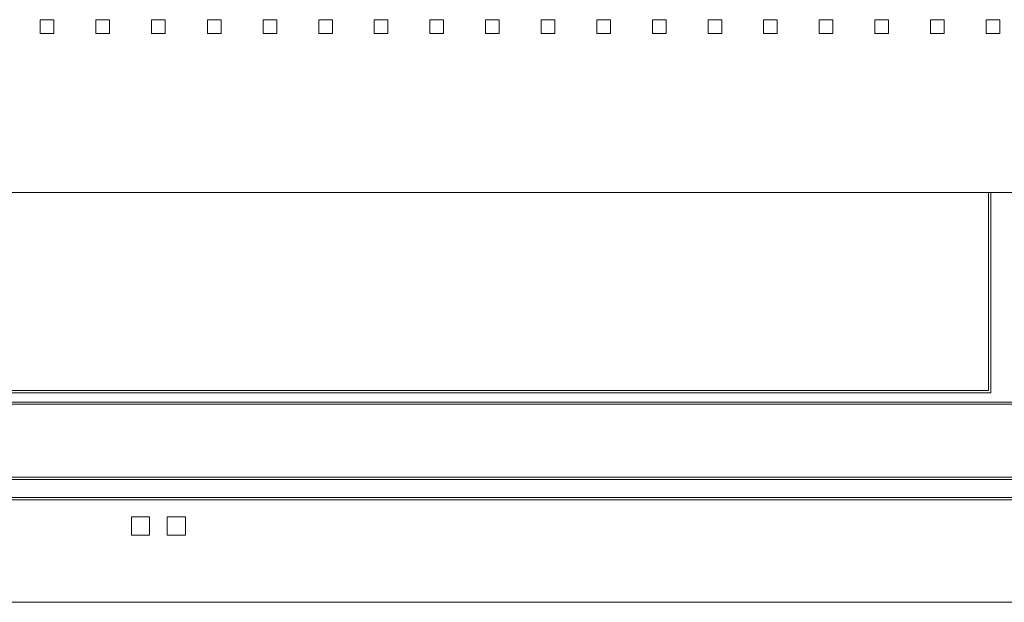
# Model space of a CAD drawing. Header units: millimetres. Extents: x -5941 to 19721, y -9230 to 6433.
# Tile 117 of 204: x 5866 to 5888, y -3454 to -3441. Entities that reach past the tile are written whole.
import ezdxf

# ---------------------------------------------------------------- set-up
doc = ezdxf.new("R2010")
doc.units = ezdxf.units.MM
doc.layers.add('GL-urzadzenia', color=6, linetype='Continuous', lineweight=20)

# ---------------------------------------------------------------- blocks, each defined once
blk = doc.blocks.new('RSen_55_ME_FB_SOg - fxza50a2veb - fully flat decoration panel - SH_daikin_tbq - standard-4997338-bottom')
at = {"lineweight": 18}
for p, q in [((-26.01, -185), (-26.01, -182)), ((-26.01, -182), (-23.01, -182)), ((-23.01, -182), (-23.01, -185)), ((-13.78, -185), (-13.78, -182)), ((-13.78, -182), (-10.78, -182)), ((-10.78, -182), (-10.78, -185)), ((-1.5, -185), (-1.5, -182)), ((-1.5, -182), (1.5, -182)), ((1.5, -182), (1.5, -185)), ((10.78, -182), (13.78, -182)), ((10.78, -185), (10.78, -182)), ((13.78, -182), (13.78, -185)), ((23.01, -182), (26.01, -182)), ((23.01, -185), (23.01, -182)), ((26.01, -182), (26.01, -185)), ((35.24, -182), (38.24, -182)), ((35.24, -185), (35.24, -182)), ((38.24, -182), (38.24, -185)), ((47.47, -182), (50.47, -182)), ((47.47, -185), (47.47, -182)), ((50.47, -182), (50.47, -185)), ((59.7, -182), (62.7, -182)), ((59.7, -185), (59.7, -182)), ((62.7, -182), (62.7, -185)), ((71.93, -182), (74.93, -182)), ((71.93, -185), (71.93, -182)), ((74.93, -182), (74.93, -185)), ((84.16, -182), (87.16, -182)), ((84.16, -185), (84.16, -182)), ((87.16, -182), (87.16, -185)), ((96.39, -182), (99.39, -182)), ((96.39, -185), (96.39, -182)), ((99.39, -182), (99.39, -185)), ((108.62, -182), (111.62, -182)), ((108.62, -185), (108.62, -182)), ((111.62, -182), (111.62, -185)), ((120.85, -182), (123.85, -182)), ((120.85, -185), (120.85, -182)), ((123.85, -182), (123.85, -185)), ((133.08, -182), (136.08, -182)), ((133.08, -185), (133.08, -182)), ((136.08, -182), (136.08, -185)), ((145.31, -182), (148.31, -182)), ((145.31, -185), (145.31, -182)), ((148.31, -182), (148.31, -185)), ((157.54, -182), (160.54, -182)), ((157.54, -185), (157.54, -182)), ((160.54, -182), (160.54, -185)), ((169.77, -182), (172.77, -182)), ((169.77, -185), (169.77, -182)), ((172.77, -182), (172.77, -185)), ((182, -185), (182, -182)), ((182, -182), (185, -182)), ((185, -182), (185, -185)), ((-23.01, -185), (-26.01, -185)), ((-10.78, -185), (-13.78, -185)), ((1.5, -185), (-1.5, -185)), ((13.78, -185), (10.78, -185)), ((26.01, -185), (23.01, -185)), ((38.24, -185), (35.24, -185)), ((50.47, -185), (47.47, -185)), ((62.7, -185), (59.7, -185)), ((74.93, -185), (71.93, -185)), ((87.16, -185), (84.16, -185)), ((99.39, -185), (96.39, -185)), ((111.62, -185), (108.62, -185)), ((123.85, -185), (120.85, -185)), ((136.08, -185), (133.08, -185)), ((148.31, -185), (145.31, -185)), ((160.54, -185), (157.54, -185)), ((172.77, -185), (169.77, -185)), ((185, -185), (182, -185)), ((-220, -220), (220, -220)), ((220, -220), (-220, -220)), ((182.5, -222.14), (182.5, -220)), ((183, -220), (183, -222.14)), ((182.5, -263.5), (182.5, -222.14)), ((183, -222.14), (183, -264)), ((183, -264), (-183, -264)), ((-182.5, -263.5), (182.5, -263.5)), ((-266, -266), (266, -266)), ((266.5, -266.5), (-266.5, -266.5)), ((283, -283), (-283, -283)), ((282.5, -282.5), (-282.5, -282.5)), ((-287.5, -287.5), (287.5, -287.5)), ((-287, -287), (287, -287)), ((-5.95, -291.23), (-1.95, -291.23)), ((-5.95, -295.23), (-5.95, -291.23)), ((-1.95, -291.23), (-1.95, -295.23)), ((1.95, -295.23), (1.95, -291.23)), ((1.95, -291.23), (5.95, -291.23)), ((5.95, -291.23), (5.95, -295.23)), ((-1.95, -295.23), (-5.95, -295.23)), ((5.95, -295.23), (1.95, -295.23)), ((-300, -310), (300, -310))]:
    blk.add_line(p, q, dxfattribs=at)
blk = doc.blocks.new('2658cea6-5bf1-4a8d-8ecb-1a42f1d0a86a')
at = {"lineweight": 18}
blk.add_blockref('RSen_55_ME_FB_SOg - fxza50a2veb - fully flat decoration panel - SH_daikin_tbq - standard-4997338-bottom', (0, 0), dxfattribs=at)
blk = doc.blocks.new('116a95a6-ef70-443d-9a1b-21b416471860')
at = {"layer": 'GL-urzadzenia', "xscale": 0.1, "yscale": 0.1, "zscale": 0.1}
blk.add_blockref('2658cea6-5bf1-4a8d-8ecb-1a42f1d0a86a', (35.05, -31), dxfattribs=at)

msp = doc.modelspace()

# ---------------------------------------------------------------- block references
at = {"layer": 'GL-urzadzenia'}
msp.add_blockref('116a95a6-ef70-443d-9a1b-21b416471860', (5833.982, -3392.085), dxfattribs=at)

doc.saveas('drawing.dxf')
